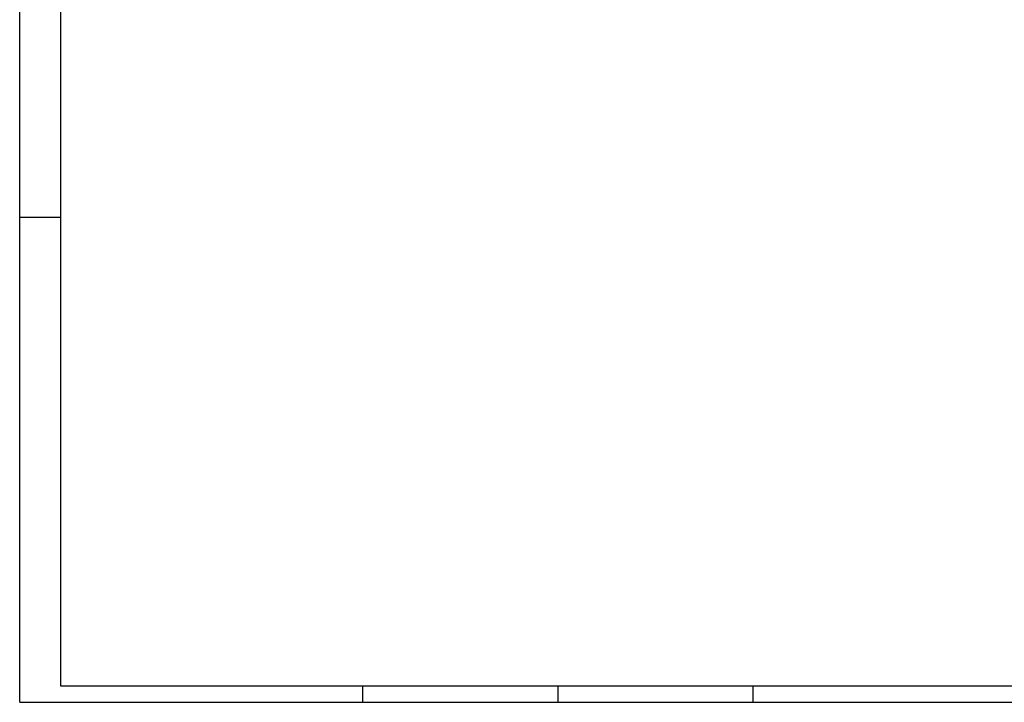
# Model space of a CAD drawing. Extents: x 0 to 119, y 0 to 84.
# Tile 1 of 10: x 0 to 60, y 0 to 42. Entities that reach past the tile are written whole.
import ezdxf

# ---------------------------------------------------------------- set-up
doc = ezdxf.new("R2010")
doc.units = 0
doc.header["$MEASUREMENT"] = 0
doc.layers.add('1', color=1, linetype='CONTINUOUS')
doc.layers.add('8', color=8, linetype='CONTINUOUS')

msp = doc.modelspace()

# ---------------------------------------------------------------- linework, layer by layer
at = {"layer": '1', "linetype": 'Continuous'}
for p, q in [((0, 0), (0, 84.1)), ((0, 29.7), (2.5, 29.7)), ((21, 0), (21, 1)), ((32.95, 0), (32.95, 1)), ((44.9, 0), (44.9, 1)), ((0, 0), (118.9, 0))]:
    msp.add_line(p, q, dxfattribs=at)
at = {"layer": '8', "linetype": 'Continuous'}
for p, q in [((2.5, 83.1), (2.5, 1)), ((2.5, 1), (117.9, 1))]:
    msp.add_line(p, q, dxfattribs=at)

doc.saveas('drawing.dxf')
